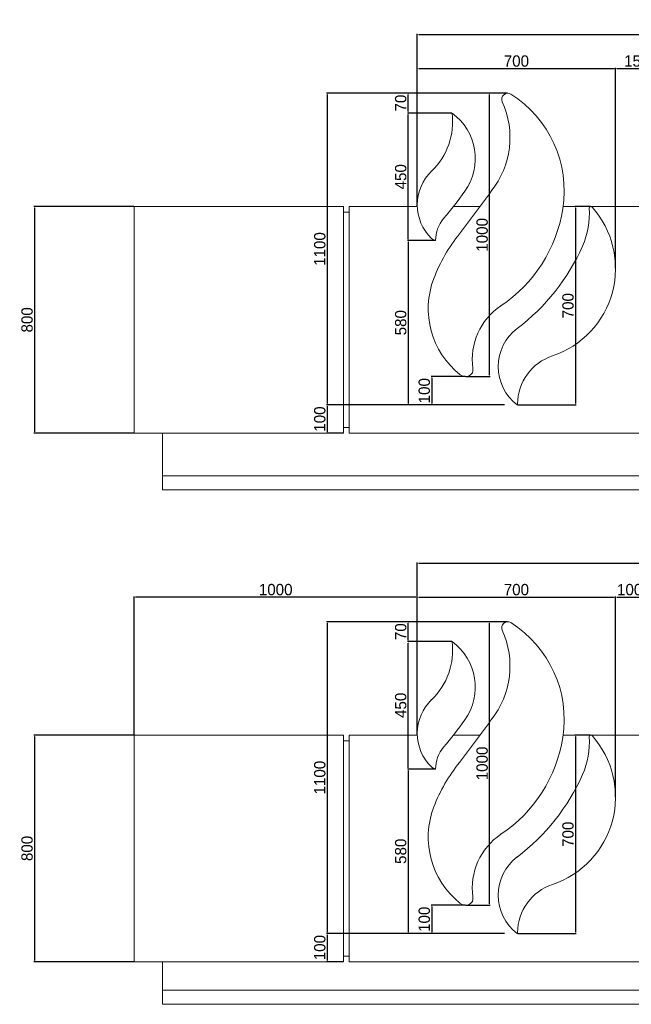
# Model space of a CAD drawing. Header units: feet. Extents: x 1820134 to 1866297, y 4865856 to 4906700.
# Tile 14 of 16: x 1837120 to 1839280, y 4903225 to 4906700. Entities that reach past the tile are written whole.
import ezdxf

# ---------------------------------------------------------------- set-up
doc = ezdxf.new("R2010")
doc.units = ezdxf.units.FT
doc.header["$MEASUREMENT"] = 0
doc.header["$PDMODE"] = 98
doc.header["$PDSIZE"] = 0.3
doc.dimstyles.new('ISO-25', dxfattribs={"dimscale": 15, "dimtxt": 20, "dimasz": 2.5, "dimexe": 1.25, "dimexo": 0.625, "dimgap": 3, "dimtad": 1, "dimdec": 0, "dimtxsty": 'Standard', "dimcen": 2.5, "dimadec": 0, "dimazin": 0, "dimtfac": 1, "dimtdec": 0, "dimtmove": 0, "dimatfit": 3, "dimfxl": 1.25, "dimarcsym": 0})

# ---------------------------------------------------------------- blocks, each defined once
blk = doc.blocks.new('*D5311')
at = {"color": 0, "lineweight": -2, "transparency": 16777216}
for p, q in [((1837523.3, 4906040.4), (1837170.4, 4906040.4)), ((1837172.9, 4906035.4), (1837172.9, 4905245.4)), ((1837523.3, 4905240.4), (1837170.4, 4905240.4))]:
    blk.add_line(p, q, dxfattribs=at)
at = {"color": 0, "lineweight": 5, "transparency": 16777216}
for points in [[(1837172.1, 4906035.4), (1837173.7, 4906035.4), (1837172.9, 4906040.4)], [(1837172.1, 4905245.4), (1837173.7, 4905245.4), (1837172.9, 4905240.4)]]:
    blk.add_solid(points, dxfattribs=at)
at = {"layer": 'Defpoints', "color": 0, "lineweight": 5, "transparency": 16777216}
for p in [(1837524.5, 4906040.4), (1837172.9, 4905240.4), (1837524.5, 4905240.4)]:
    blk.add_point(p, dxfattribs=at)
at = {"color": 0, "lineweight": 5, "transparency": 16777216, "insert": (1837146.6, 4905640.4), "char_height": 40, "attachment_point": 5, "rotation": 90}
blk.add_mtext('800', dxfattribs=at)
blk = doc.blocks.new('*D5299')
at = {"color": 0, "lineweight": -2, "transparency": 16777216}
for p, q in [((1838524.5, 4906040.6), (1838524.5, 4906529.8)), ((1839224.5, 4905822.3), (1839224.5, 4906529.8)), ((1838529.5, 4906527.3), (1839219.5, 4906527.3))]:
    blk.add_line(p, q, dxfattribs=at)
at = {"color": 0, "lineweight": 5, "transparency": 16777216}
for points in [[(1838529.5, 4906528.1), (1838529.5, 4906526.4), (1838524.5, 4906527.3)], [(1839219.5, 4906528.1), (1839219.5, 4906526.4), (1839224.5, 4906527.3)]]:
    blk.add_solid(points, dxfattribs=at)
at = {"layer": 'Defpoints', "color": 0, "lineweight": 5, "transparency": 16777216}
for p in [(1839224.5, 4906527.3), (1838524.5, 4906039.3), (1839224.5, 4905821)]:
    blk.add_point(p, dxfattribs=at)
at = {"color": 0, "lineweight": 5, "transparency": 16777216, "insert": (1838874.5, 4906553.6), "char_height": 40, "attachment_point": 5}
blk.add_mtext('700', dxfattribs=at)
blk = doc.blocks.new('*D5301')
at = {"color": 0, "lineweight": -2, "transparency": 16777216}
for p, q in [((1838832.6, 4906440.4), (1838204, 4906440.4)), ((1838206.5, 4906435.4), (1838206.5, 4905345.4)), ((1838832.6, 4905340.4), (1838204, 4905340.4))]:
    blk.add_line(p, q, dxfattribs=at)
at = {"color": 0, "lineweight": 5, "transparency": 16777216}
for points in [[(1838205.7, 4906435.4), (1838207.4, 4906435.4), (1838206.5, 4906440.4)], [(1838205.7, 4905345.4), (1838207.4, 4905345.4), (1838206.5, 4905340.4)]]:
    blk.add_solid(points, dxfattribs=at)
at = {"layer": 'Defpoints', "color": 0, "lineweight": 5, "transparency": 16777216}
for p in [(1838833.9, 4906440.4), (1838206.5, 4905340.4), (1838833.9, 4905340.4)]:
    blk.add_point(p, dxfattribs=at)
at = {"color": 0, "lineweight": 5, "transparency": 16777216, "insert": (1838180.3, 4905890.4), "char_height": 40, "attachment_point": 5, "rotation": 90}
blk.add_mtext('1100', dxfattribs=at)
blk = doc.blocks.new('*D5302')
at = {"color": 0, "lineweight": -2, "transparency": 16777216}
for p, q in [((1838694, 4905440.4), (1838573.2, 4905440.4)), ((1838575.7, 4905435.4), (1838575.7, 4905345.4)), ((1838694, 4905340.4), (1838573.2, 4905340.4))]:
    blk.add_line(p, q, dxfattribs=at)
at = {"color": 0, "lineweight": 5, "transparency": 16777216}
for points in [[(1838574.9, 4905435.4), (1838576.5, 4905435.4), (1838575.7, 4905440.4)], [(1838574.9, 4905345.4), (1838576.5, 4905345.4), (1838575.7, 4905340.4)]]:
    blk.add_solid(points, dxfattribs=at)
at = {"layer": 'Defpoints', "color": 0, "lineweight": 5, "transparency": 16777216}
for p in [(1838695.2, 4905440.4), (1838575.7, 4905340.4), (1838695.2, 4905340.4)]:
    blk.add_point(p, dxfattribs=at)
at = {"color": 0, "lineweight": 5, "transparency": 16777216, "insert": (1838549.4, 4905390.4), "char_height": 40, "attachment_point": 5, "rotation": 90}
blk.add_mtext('100', dxfattribs=at)
blk = doc.blocks.new('*D5303')
at = {"color": 0, "lineweight": -2, "transparency": 16777216}
for p, q in [((1838842.6, 4906440.4), (1838777.3, 4906440.4)), ((1838779.8, 4905445.4), (1838779.8, 4906435.4)), ((1838696.5, 4905440.4), (1838782.3, 4905440.4))]:
    blk.add_line(p, q, dxfattribs=at)
at = {"color": 0, "lineweight": 5, "transparency": 16777216}
for points in [[(1838779, 4906435.4), (1838780.7, 4906435.4), (1838779.8, 4906440.4)], [(1838779, 4905445.4), (1838780.7, 4905445.4), (1838779.8, 4905440.4)]]:
    blk.add_solid(points, dxfattribs=at)
at = {"layer": 'Defpoints', "color": 0, "lineweight": 5, "transparency": 16777216}
for p in [(1838779.8, 4906440.4), (1838843.9, 4906440.4), (1838695.2, 4905440.4)]:
    blk.add_point(p, dxfattribs=at)
at = {"color": 0, "lineweight": 5, "transparency": 16777216, "insert": (1838753.6, 4905940.4), "char_height": 40, "attachment_point": 5, "rotation": 90}
blk.add_mtext('1000', dxfattribs=at)
blk = doc.blocks.new('*D5312')
at = {"color": 0, "lineweight": -2, "transparency": 16777216}
for p, q in [((1839136.2, 4906040.4), (1839080.7, 4906040.4)), ((1839083.2, 4906035.4), (1839083.2, 4905345.4)), ((1838879.1, 4905340.4), (1839085.7, 4905340.4))]:
    blk.add_line(p, q, dxfattribs=at)
at = {"color": 0, "lineweight": 5, "transparency": 16777216}
for points in [[(1839082.4, 4906035.4), (1839084, 4906035.4), (1839083.2, 4906040.4)], [(1839082.4, 4905345.4), (1839084, 4905345.4), (1839083.2, 4905340.4)]]:
    blk.add_solid(points, dxfattribs=at)
at = {"layer": 'Defpoints', "color": 0, "lineweight": 5, "transparency": 16777216}
for p in [(1839137.5, 4906040.4), (1838877.8, 4905340.4), (1839083.2, 4905340.4)]:
    blk.add_point(p, dxfattribs=at)
at = {"color": 0, "lineweight": 5, "transparency": 16777216, "insert": (1839056.9, 4905690.4), "char_height": 40, "attachment_point": 5, "rotation": 90}
blk.add_mtext('700', dxfattribs=at)
blk = doc.blocks.new('*D5304')
at = {"color": 0, "lineweight": -2, "transparency": 16777216}
for p, q in [((1838646.5, 4906370.4), (1838489.9, 4906370.4)), ((1838492.4, 4905925.4), (1838492.4, 4906365.4)), ((1838587.9, 4905920.4), (1838489.9, 4905920.4))]:
    blk.add_line(p, q, dxfattribs=at)
at = {"color": 0, "lineweight": 5, "transparency": 16777216}
for points in [[(1838491.6, 4906365.4), (1838493.2, 4906365.4), (1838492.4, 4906370.4)], [(1838491.6, 4905925.4), (1838493.2, 4905925.4), (1838492.4, 4905920.4)]]:
    blk.add_solid(points, dxfattribs=at)
at = {"layer": 'Defpoints', "color": 0, "lineweight": 5, "transparency": 16777216}
for p in [(1838492.4, 4906370.4), (1838647.7, 4906370.4), (1838589.2, 4905920.4)]:
    blk.add_point(p, dxfattribs=at)
at = {"color": 0, "lineweight": 5, "transparency": 16777216, "insert": (1838466.1, 4906145.4), "char_height": 40, "attachment_point": 5, "rotation": 90}
blk.add_mtext('450', dxfattribs=at)
blk = doc.blocks.new('*D5305')
at = {"color": 0, "lineweight": -2, "transparency": 16777216}
for p, q in [((1838613.9, 4906440.4), (1838489.9, 4906440.4)), ((1838492.4, 4906375.4), (1838492.4, 4906435.4)), ((1838646.5, 4906370.4), (1838489.9, 4906370.4))]:
    blk.add_line(p, q, dxfattribs=at)
at = {"color": 0, "lineweight": 5, "transparency": 16777216}
for points in [[(1838491.6, 4906435.4), (1838493.2, 4906435.4), (1838492.4, 4906440.4)], [(1838491.6, 4906375.4), (1838493.2, 4906375.4), (1838492.4, 4906370.4)]]:
    blk.add_solid(points, dxfattribs=at)
at = {"layer": 'Defpoints', "color": 0, "lineweight": 5, "transparency": 16777216}
for p in [(1838492.4, 4906440.4), (1838615.2, 4906440.4), (1838647.7, 4906370.4)]:
    blk.add_point(p, dxfattribs=at)
at = {"color": 0, "lineweight": 5, "transparency": 16777216, "insert": (1838466.1, 4906405.4), "char_height": 40, "attachment_point": 5, "rotation": 90}
blk.add_mtext('70', dxfattribs=at)
blk = doc.blocks.new('*D5306')
at = {"color": 0, "lineweight": -2, "transparency": 16777216}
for p, q in [((1838587.9, 4905920.4), (1838489.9, 4905920.4)), ((1838492.4, 4905915.4), (1838492.4, 4905345.4)), ((1838574.5, 4905340.4), (1838489.9, 4905340.4))]:
    blk.add_line(p, q, dxfattribs=at)
at = {"color": 0, "lineweight": 5, "transparency": 16777216}
for points in [[(1838491.6, 4905915.4), (1838493.2, 4905915.4), (1838492.4, 4905920.4)], [(1838491.6, 4905345.4), (1838493.2, 4905345.4), (1838492.4, 4905340.4)]]:
    blk.add_solid(points, dxfattribs=at)
at = {"layer": 'Defpoints', "color": 0, "lineweight": 5, "transparency": 16777216}
for p in [(1838589.2, 4905920.4), (1838492.4, 4905340.4), (1838575.7, 4905340.4)]:
    blk.add_point(p, dxfattribs=at)
at = {"color": 0, "lineweight": 5, "transparency": 16777216, "insert": (1838466.1, 4905630.4), "char_height": 40, "attachment_point": 5, "rotation": 90}
blk.add_mtext('580', dxfattribs=at)
blk = doc.blocks.new('*D5307')
at = {"color": 0, "lineweight": -2, "transparency": 16777216}
for p, q in [((1838832.6, 4905340.4), (1838204, 4905340.4)), ((1838206.5, 4905335.4), (1838206.5, 4905245.4)), ((1838263.3, 4905240.4), (1838204, 4905240.4))]:
    blk.add_line(p, q, dxfattribs=at)
at = {"color": 0, "lineweight": 5, "transparency": 16777216}
for points in [[(1838205.7, 4905335.4), (1838207.4, 4905335.4), (1838206.5, 4905340.4)], [(1838205.7, 4905245.4), (1838207.4, 4905245.4), (1838206.5, 4905240.4)]]:
    blk.add_solid(points, dxfattribs=at)
at = {"layer": 'Defpoints', "color": 0, "lineweight": 5, "transparency": 16777216}
for p in [(1838833.9, 4905340.4), (1838206.5, 4905240.4), (1838264.5, 4905240.4)]:
    blk.add_point(p, dxfattribs=at)
at = {"color": 0, "lineweight": 5, "transparency": 16777216, "insert": (1838180.3, 4905290.4), "char_height": 40, "attachment_point": 5, "rotation": 90}
blk.add_mtext('100', dxfattribs=at)
blk = doc.blocks.new('*D5308')
at = {"color": 0, "lineweight": -2, "transparency": 16777216}
for p, q in [((1839224.5, 4905822.3), (1839224.5, 4906529.8)), ((1839374.5, 4905791.6), (1839374.5, 4906529.8)), ((1839229.5, 4906527.3), (1839369.5, 4906527.3))]:
    blk.add_line(p, q, dxfattribs=at)
at = {"color": 0, "lineweight": 5, "transparency": 16777216}
for points in [[(1839229.5, 4906528.1), (1839229.5, 4906526.4), (1839224.5, 4906527.3)], [(1839369.5, 4906528.1), (1839369.5, 4906526.4), (1839374.5, 4906527.3)]]:
    blk.add_solid(points, dxfattribs=at)
at = {"layer": 'Defpoints', "color": 0, "lineweight": 5, "transparency": 16777216}
for p in [(1839374.5, 4906527.3), (1839224.5, 4905821), (1839374.5, 4905790.4)]:
    blk.add_point(p, dxfattribs=at)
at = {"color": 0, "lineweight": 5, "transparency": 16777216, "insert": (1839299.5, 4906553.6), "char_height": 40, "attachment_point": 5}
blk.add_mtext('150', dxfattribs=at)
blk = doc.blocks.new('*D5310')
at = {"color": 0, "lineweight": -2, "transparency": 16777216}
for p, q in [((1838524.5, 4906371.6), (1838524.5, 4906649.7)), ((1838529.5, 4906647.2), (1841919.5, 4906647.2)), ((1841924.5, 4906371.6), (1841924.5, 4906649.7))]:
    blk.add_line(p, q, dxfattribs=at)
at = {"color": 0, "lineweight": 5, "transparency": 16777216}
for points in [[(1838529.5, 4906648), (1838529.5, 4906646.4), (1838524.5, 4906647.2)], [(1841919.5, 4906648), (1841919.5, 4906646.4), (1841924.5, 4906647.2)]]:
    blk.add_solid(points, dxfattribs=at)
at = {"layer": 'Defpoints', "color": 0, "lineweight": 5, "transparency": 16777216}
for p in [(1841924.5, 4906647.2), (1838524.5, 4906370.4), (1841924.5, 4906370.4)]:
    blk.add_point(p, dxfattribs=at)
at = {"color": 0, "lineweight": 5, "transparency": 16777216, "insert": (1840224.5, 4906673.5), "char_height": 40, "attachment_point": 5}
blk.add_mtext('3400', dxfattribs=at)
blk = doc.blocks.new('*D5414')
at = {"color": 0, "lineweight": -2, "transparency": 16777216}
for p, q in [((1837523.3, 4904175.1), (1837170.4, 4904175.1)), ((1837172.9, 4904170.1), (1837172.9, 4903380.1)), ((1837523.3, 4903375.1), (1837170.4, 4903375.1))]:
    blk.add_line(p, q, dxfattribs=at)
at = {"color": 0, "lineweight": 5, "transparency": 16777216}
for points in [[(1837172.1, 4904170.1), (1837173.7, 4904170.1), (1837172.9, 4904175.1)], [(1837172.1, 4903380.1), (1837173.7, 4903380.1), (1837172.9, 4903375.1)]]:
    blk.add_solid(points, dxfattribs=at)
at = {"layer": 'Defpoints', "color": 0, "lineweight": 5, "transparency": 16777216}
for p in [(1837524.5, 4904175.1), (1837172.9, 4903375.1), (1837524.5, 4903375.1)]:
    blk.add_point(p, dxfattribs=at)
at = {"color": 0, "lineweight": 5, "transparency": 16777216, "insert": (1837146.6, 4903775.1), "char_height": 40, "attachment_point": 5, "rotation": 90}
blk.add_mtext('800', dxfattribs=at)
blk = doc.blocks.new('*D5407')
at = {"color": 0, "lineweight": -2, "transparency": 16777216}
for p, q in [((1838524.5, 4904175.3), (1838524.5, 4904664.5)), ((1838529.5, 4904662), (1839219.5, 4904662)), ((1839224.5, 4903957), (1839224.5, 4904664.5))]:
    blk.add_line(p, q, dxfattribs=at)
at = {"color": 0, "lineweight": 5, "transparency": 16777216}
for points in [[(1838529.5, 4904662.9), (1838529.5, 4904661.2), (1838524.5, 4904662)], [(1839219.5, 4904662.9), (1839219.5, 4904661.2), (1839224.5, 4904662)]]:
    blk.add_solid(points, dxfattribs=at)
at = {"layer": 'Defpoints', "color": 0, "lineweight": 5, "transparency": 16777216}
for p in [(1839224.5, 4904662), (1838524.5, 4904174.1), (1839224.5, 4903955.8)]:
    blk.add_point(p, dxfattribs=at)
at = {"color": 0, "lineweight": 5, "transparency": 16777216, "insert": (1838874.5, 4904688.3), "char_height": 40, "attachment_point": 5}
blk.add_mtext('700', dxfattribs=at)
blk = doc.blocks.new('*D5408')
at = {"color": 0, "lineweight": -2, "transparency": 16777216}
for p, q in [((1837524.5, 4904176.4), (1837524.5, 4904664.5)), ((1838519.5, 4904662), (1837529.5, 4904662)), ((1838524.5, 4904175.8), (1838524.5, 4904664.5))]:
    blk.add_line(p, q, dxfattribs=at)
at = {"color": 0, "lineweight": 5, "transparency": 16777216}
for points in [[(1837529.5, 4904662.9), (1837529.5, 4904661.2), (1837524.5, 4904662)], [(1838519.5, 4904662.9), (1838519.5, 4904661.2), (1838524.5, 4904662)]]:
    blk.add_solid(points, dxfattribs=at)
at = {"layer": 'Defpoints', "color": 0, "lineweight": 5, "transparency": 16777216}
for p in [(1837524.5, 4904662), (1837524.5, 4904175.1), (1838524.5, 4904174.5)]:
    blk.add_point(p, dxfattribs=at)
at = {"color": 0, "lineweight": 5, "transparency": 16777216, "insert": (1838024.5, 4904688.3), "char_height": 40, "attachment_point": 5}
blk.add_mtext('1000', dxfattribs=at)
blk = doc.blocks.new('*D5409')
at = {"color": 0, "lineweight": -2, "transparency": 16777216}
for p, q in [((1838832.6, 4904575.1), (1838204, 4904575.1)), ((1838206.5, 4904570.1), (1838206.5, 4903480.1)), ((1838832.6, 4903475.1), (1838204, 4903475.1))]:
    blk.add_line(p, q, dxfattribs=at)
at = {"color": 0, "lineweight": 5, "transparency": 16777216}
for points in [[(1838205.7, 4904570.1), (1838207.4, 4904570.1), (1838206.5, 4904575.1)], [(1838205.7, 4903480.1), (1838207.4, 4903480.1), (1838206.5, 4903475.1)]]:
    blk.add_solid(points, dxfattribs=at)
at = {"layer": 'Defpoints', "color": 0, "lineweight": 5, "transparency": 16777216}
for p in [(1838833.9, 4904575.1), (1838206.5, 4903475.1), (1838833.9, 4903475.1)]:
    blk.add_point(p, dxfattribs=at)
at = {"color": 0, "lineweight": 5, "transparency": 16777216, "insert": (1838180.3, 4904025.1), "char_height": 40, "attachment_point": 5, "rotation": 90}
blk.add_mtext('1100', dxfattribs=at)
blk = doc.blocks.new('*D5410')
at = {"color": 0, "lineweight": -2, "transparency": 16777216}
for p, q in [((1838694, 4903575.1), (1838573.2, 4903575.1)), ((1838575.7, 4903570.1), (1838575.7, 4903480.1)), ((1838694, 4903475.1), (1838573.2, 4903475.1))]:
    blk.add_line(p, q, dxfattribs=at)
at = {"color": 0, "lineweight": 5, "transparency": 16777216}
for points in [[(1838574.9, 4903570.1), (1838576.5, 4903570.1), (1838575.7, 4903575.1)], [(1838574.9, 4903480.1), (1838576.5, 4903480.1), (1838575.7, 4903475.1)]]:
    blk.add_solid(points, dxfattribs=at)
at = {"layer": 'Defpoints', "color": 0, "lineweight": 5, "transparency": 16777216}
for p in [(1838695.2, 4903575.1), (1838575.7, 4903475.1), (1838695.2, 4903475.1)]:
    blk.add_point(p, dxfattribs=at)
at = {"color": 0, "lineweight": 5, "transparency": 16777216, "insert": (1838549.4, 4903525.1), "char_height": 40, "attachment_point": 5, "rotation": 90}
blk.add_mtext('100', dxfattribs=at)
blk = doc.blocks.new('*D5411')
at = {"color": 0, "lineweight": -2, "transparency": 16777216}
for p, q in [((1838842.6, 4904575.1), (1838777.3, 4904575.1)), ((1838779.8, 4903580.1), (1838779.8, 4904570.1)), ((1838696.5, 4903575.1), (1838782.3, 4903575.1))]:
    blk.add_line(p, q, dxfattribs=at)
at = {"color": 0, "lineweight": 5, "transparency": 16777216}
for points in [[(1838779, 4904570.1), (1838780.7, 4904570.1), (1838779.8, 4904575.1)], [(1838779, 4903580.1), (1838780.7, 4903580.1), (1838779.8, 4903575.1)]]:
    blk.add_solid(points, dxfattribs=at)
at = {"layer": 'Defpoints', "color": 0, "lineweight": 5, "transparency": 16777216}
for p in [(1838779.8, 4904575.1), (1838843.9, 4904575.1), (1838695.2, 4903575.1)]:
    blk.add_point(p, dxfattribs=at)
at = {"color": 0, "lineweight": 5, "transparency": 16777216, "insert": (1838753.6, 4904075.1), "char_height": 40, "attachment_point": 5, "rotation": 90}
blk.add_mtext('1000', dxfattribs=at)
blk = doc.blocks.new('*D5427')
at = {"color": 0, "lineweight": -2, "transparency": 16777216}
for p, q in [((1839136.2, 4904175.1), (1839080.7, 4904175.1)), ((1839083.2, 4904170.1), (1839083.2, 4903480.1)), ((1838879.1, 4903475.1), (1839085.7, 4903475.1))]:
    blk.add_line(p, q, dxfattribs=at)
at = {"color": 0, "lineweight": 5, "transparency": 16777216}
for points in [[(1839082.4, 4904170.1), (1839084, 4904170.1), (1839083.2, 4904175.1)], [(1839082.4, 4903480.1), (1839084, 4903480.1), (1839083.2, 4903475.1)]]:
    blk.add_solid(points, dxfattribs=at)
at = {"layer": 'Defpoints', "color": 0, "lineweight": 5, "transparency": 16777216}
for p in [(1839137.5, 4904175.1), (1838877.8, 4903475.1), (1839083.2, 4903475.1)]:
    blk.add_point(p, dxfattribs=at)
at = {"color": 0, "lineweight": 5, "transparency": 16777216, "insert": (1839056.9, 4903825.1), "char_height": 40, "attachment_point": 5, "rotation": 90}
blk.add_mtext('700', dxfattribs=at)
blk = doc.blocks.new('*D5403')
at = {"color": 0, "lineweight": -2, "transparency": 16777216}
for p, q in [((1838646.5, 4904505.1), (1838489.9, 4904505.1)), ((1838492.4, 4904060.1), (1838492.4, 4904500.1)), ((1838587.9, 4904055.1), (1838489.9, 4904055.1))]:
    blk.add_line(p, q, dxfattribs=at)
at = {"color": 0, "lineweight": 5, "transparency": 16777216}
for points in [[(1838491.6, 4904500.1), (1838493.2, 4904500.1), (1838492.4, 4904505.1)], [(1838491.6, 4904060.1), (1838493.2, 4904060.1), (1838492.4, 4904055.1)]]:
    blk.add_solid(points, dxfattribs=at)
at = {"layer": 'Defpoints', "color": 0, "lineweight": 5, "transparency": 16777216}
for p in [(1838492.4, 4904505.1), (1838647.7, 4904505.1), (1838589.2, 4904055.1)]:
    blk.add_point(p, dxfattribs=at)
at = {"color": 0, "lineweight": 5, "transparency": 16777216, "insert": (1838466.1, 4904280.1), "char_height": 40, "attachment_point": 5, "rotation": 90}
blk.add_mtext('450', dxfattribs=at)
blk = doc.blocks.new('*D5404')
at = {"color": 0, "lineweight": -2, "transparency": 16777216}
for p, q in [((1838613.9, 4904575.1), (1838489.9, 4904575.1)), ((1838492.4, 4904510.1), (1838492.4, 4904570.1)), ((1838646.5, 4904505.1), (1838489.9, 4904505.1))]:
    blk.add_line(p, q, dxfattribs=at)
at = {"color": 0, "lineweight": 5, "transparency": 16777216}
for points in [[(1838491.6, 4904570.1), (1838493.2, 4904570.1), (1838492.4, 4904575.1)], [(1838491.6, 4904510.1), (1838493.2, 4904510.1), (1838492.4, 4904505.1)]]:
    blk.add_solid(points, dxfattribs=at)
at = {"layer": 'Defpoints', "color": 0, "lineweight": 5, "transparency": 16777216}
for p in [(1838492.4, 4904575.1), (1838615.2, 4904575.1), (1838647.7, 4904505.1)]:
    blk.add_point(p, dxfattribs=at)
at = {"color": 0, "lineweight": 5, "transparency": 16777216, "insert": (1838466.1, 4904540.1), "char_height": 40, "attachment_point": 5, "rotation": 90}
blk.add_mtext('70', dxfattribs=at)
blk = doc.blocks.new('*D5405')
at = {"color": 0, "lineweight": -2, "transparency": 16777216}
for p, q in [((1838587.9, 4904055.1), (1838489.9, 4904055.1)), ((1838492.4, 4904050.1), (1838492.4, 4903480.1)), ((1838574.5, 4903475.1), (1838489.9, 4903475.1))]:
    blk.add_line(p, q, dxfattribs=at)
at = {"color": 0, "lineweight": 5, "transparency": 16777216}
for points in [[(1838491.6, 4904050.1), (1838493.2, 4904050.1), (1838492.4, 4904055.1)], [(1838491.6, 4903480.1), (1838493.2, 4903480.1), (1838492.4, 4903475.1)]]:
    blk.add_solid(points, dxfattribs=at)
at = {"layer": 'Defpoints', "color": 0, "lineweight": 5, "transparency": 16777216}
for p in [(1838589.2, 4904055.1), (1838492.4, 4903475.1), (1838575.7, 4903475.1)]:
    blk.add_point(p, dxfattribs=at)
at = {"color": 0, "lineweight": 5, "transparency": 16777216, "insert": (1838466.1, 4903765.1), "char_height": 40, "attachment_point": 5, "rotation": 90}
blk.add_mtext('580', dxfattribs=at)
blk = doc.blocks.new('*D5406')
at = {"color": 0, "lineweight": -2, "transparency": 16777216}
for p, q in [((1838832.6, 4903475.1), (1838204, 4903475.1)), ((1838206.5, 4903470.1), (1838206.5, 4903380.1)), ((1838263.3, 4903375.1), (1838204, 4903375.1))]:
    blk.add_line(p, q, dxfattribs=at)
at = {"color": 0, "lineweight": 5, "transparency": 16777216}
for points in [[(1838205.7, 4903470.1), (1838207.4, 4903470.1), (1838206.5, 4903475.1)], [(1838205.7, 4903380.1), (1838207.4, 4903380.1), (1838206.5, 4903375.1)]]:
    blk.add_solid(points, dxfattribs=at)
at = {"layer": 'Defpoints', "color": 0, "lineweight": 5, "transparency": 16777216}
for p in [(1838833.9, 4903475.1), (1838206.5, 4903375.1), (1838264.5, 4903375.1)]:
    blk.add_point(p, dxfattribs=at)
at = {"color": 0, "lineweight": 5, "transparency": 16777216, "insert": (1838180.3, 4903425.1), "char_height": 40, "attachment_point": 5, "rotation": 90}
blk.add_mtext('100', dxfattribs=at)
blk = doc.blocks.new('*D5412')
at = {"color": 0, "lineweight": -2, "transparency": 16777216}
for p, q in [((1839224.5, 4903957), (1839224.5, 4904664.5)), ((1839229.5, 4904662), (1839319.5, 4904662)), ((1839324.5, 4903590.2), (1839324.5, 4904664.5))]:
    blk.add_line(p, q, dxfattribs=at)
at = {"color": 0, "lineweight": 5, "transparency": 16777216}
for points in [[(1839229.5, 4904662.9), (1839229.5, 4904661.2), (1839224.5, 4904662)], [(1839319.5, 4904662.9), (1839319.5, 4904661.2), (1839324.5, 4904662)]]:
    blk.add_solid(points, dxfattribs=at)
at = {"layer": 'Defpoints', "color": 0, "lineweight": 5, "transparency": 16777216}
for p in [(1839324.5, 4904662), (1839224.5, 4903955.8), (1839324.5, 4903588.9)]:
    blk.add_point(p, dxfattribs=at)
at = {"color": 0, "lineweight": 5, "transparency": 16777216, "insert": (1839274.5, 4904688.3), "char_height": 40, "attachment_point": 5}
blk.add_mtext('100', dxfattribs=at)
blk = doc.blocks.new('*D5428')
at = {"color": 0, "lineweight": -2, "transparency": 16777216}
for p, q in [((1838524.5, 4904175.8), (1838524.5, 4904784.4)), ((1838529.5, 4904781.9), (1841419.5, 4904781.9)), ((1841424.5, 4903476.4), (1841424.5, 4904784.4))]:
    blk.add_line(p, q, dxfattribs=at)
at = {"color": 0, "lineweight": 5, "transparency": 16777216}
for points in [[(1838529.5, 4904782.8), (1838529.5, 4904781.1), (1838524.5, 4904781.9)], [(1841419.5, 4904782.8), (1841419.5, 4904781.1), (1841424.5, 4904781.9)]]:
    blk.add_solid(points, dxfattribs=at)
at = {"layer": 'Defpoints', "color": 0, "lineweight": 5, "transparency": 16777216}
for p in [(1841424.5, 4904781.9), (1838524.5, 4904174.5), (1841424.5, 4903475.1)]:
    blk.add_point(p, dxfattribs=at)
at = {"color": 0, "lineweight": 5, "transparency": 16777216, "insert": (1839974.5, 4904808.3), "char_height": 40, "attachment_point": 5}
blk.add_mtext('2900', dxfattribs=at)

msp = doc.modelspace()

# ---------------------------------------------------------------- linework, layer by layer
at = {"color": 0, "linetype": 'Continuous', "lineweight": 0, "extrusion": (0, 1, 0)}
for p, q in [((1837524.5, 4906040.4), (1837524.5, 4905240.4)), ((1837524.5, 4906040.4), (1838264.5, 4906040.4)), ((1838264.5, 4905240.4), (1838264.5, 4906040.4)), ((1838264.5, 4906020.4), (1838284.5, 4906020.4)), ((1838284.5, 4906040.4), (1838524.6, 4906040.4)), ((1838284.5, 4906040.4), (1838284.5, 4905240.4)), ((1838652.1, 4906040.4), (1838745.9, 4906040.4)), ((1839039.6, 4906040.4), (1839464.5, 4906040.4)), ((1838878.7, 4905341.2), (1838878.8, 4905343.9)), ((1838284.5, 4905260.4), (1838264.5, 4905260.4)), ((1838264.5, 4905240.4), (1837524.5, 4905240.4)), ((1837624.5, 4905090.4), (1837624.5, 4905240.4)), ((1839464.5, 4905240.4), (1838284.5, 4905240.4)), ((1837624.5, 4905090.4), (1843674.5, 4905090.4)), ((1837624.5, 4905090.4), (1843674.5, 4905090.4)), ((1837624.5, 4905090.4), (1837624.5, 4905040.4)), ((1843674.5, 4905040.4), (1837624.5, 4905040.4))]:
    msp.add_line(p, q, dxfattribs=at)
at = {"lineweight": 5, "extrusion": (0, 1, 0)}
for p, q in [((1837524.5, 4904175.1), (1837524.5, 4903375.1)), ((1837524.5, 4904175.1), (1838264.5, 4904175.1)), ((1838264.5, 4903375.1), (1838264.5, 4904175.1)), ((1838284.5, 4904175.1), (1838524.6, 4904175.1)), ((1838284.5, 4904175.1), (1838284.5, 4903375.1)), ((1838652.1, 4904175.1), (1838745.9, 4904175.1)), ((1839039.6, 4904175.1), (1839464.5, 4904175.1)), ((1838264.5, 4904155.1), (1838284.5, 4904155.1)), ((1838878.7, 4903476), (1838878.8, 4903478.7)), ((1838264.5, 4903375.1), (1837524.5, 4903375.1)), ((1837624.5, 4903275.1), (1837624.5, 4903375.1)), ((1838284.5, 4903395.1), (1838264.5, 4903395.1)), ((1839464.5, 4903375.1), (1838284.5, 4903375.1)), ((1837624.5, 4903275.1), (1843674.5, 4903275.1)), ((1837624.5, 4903275.1), (1843674.5, 4903275.1)), ((1837624.5, 4903275.1), (1837624.5, 4903225.1)), ((1843674.5, 4903225.1), (1837624.5, 4903225.1))]:
    msp.add_line(p, q, dxfattribs=at)
at = {"color": 0, "linetype": 'Continuous', "lineweight": 0}
for centre, radius, start, end in [((1838843.9, 4906418.9), 21.4, 58.3419, 204.3082), ((1838637.9, 4906094.9), 405.5, 351.1493, 57.5977), ((1838647.7, 4906369.9), 0.42, 53.6508, 187.3857), ((1838529.7, 4906209.6), 199.4, 324.5966, 53.6508), ((1838689.4, 4906046.4), 164.9, 133.8006, 225.942), ((1837599.5, 4906870.8), 1340.7, 319.3925, 324.5966), ((1838538.5, 4906111), 506.1, 303.7696, 351.0797), ((1838899.3, 4905821.7), 325.2, 288.4568, 41.8031), ((1839137.5, 4906034.6), 5.75, 41.8638, 184.1011), ((1839129.4, 4905575.7), 585.8, 141.0273, 158.8622), ((1838595, 4905948.9), 29.1, 225.942, 258.4465), ((1838860.1, 4905679.8), 297, 158.8622, 231.4945), ((1838979.4, 4905475.3), 169, 127.0604, 232.8758), ((1838698.8, 4905463.7), 22.6, 292.0797, 13.9964), ((1838695.2, 4905472.6), 32.2, 231.4945, 292.0797), ((1838877.8, 4905341.2), 0.821, 232.8758, 4.1153)]:
    msp.add_arc(centre, radius, start, end, dxfattribs=at)
at = {"color": 0, "linetype": 'Continuous', "lineweight": 0, "extrusion": (0, 0, -1)}
for centre, radius, start, end in [((-1838548.1, 4906283.8), 303.8, 155.4258, 218.4525), ((-1838408.8, 4906339), 240.5, 172.6143, 226.1994), ((-1829211.1, 4913088.7), 11857.1, 216.14574, 217.05328), ((-1838854.8, 4906014.3), 277.6, 175.8989, 204.1268), ((-1838706.3, 4905921.9), 117.2, 359.2391, 40.6075), ((-1838425.7, 4906205.5), 747.4, 204.0579, 232.808), ((-1838946.5, 4905500.7), 228, 352.0354, 56.2304), ((-1839059, 4905342.2), 180.3, 0.5548, 71.6604)]:
    msp.add_arc(centre, radius, start, end, dxfattribs=at)
at = {"lineweight": 5}
for centre, radius, start, end in [((1838843.9, 4904553.7), 21.4, 58.3419, 204.3082), ((1838637.9, 4904229.6), 405.5, 351.1493, 57.5977), ((1838647.7, 4904504.7), 0.42, 53.6508, 187.3857), ((1838529.7, 4904344.4), 199.4, 324.5966, 53.6508), ((1838689.4, 4904181.2), 164.9, 133.8006, 225.942), ((1837599.5, 4905005.6), 1340.7, 319.3925, 324.5966), ((1838538.5, 4904245.7), 506.1, 303.7696, 351.0797), ((1838899.3, 4903956.5), 325.2, 288.4568, 41.8031), ((1839137.5, 4904169.4), 5.75, 41.8638, 184.1011), ((1838595, 4904083.7), 29.1, 225.942, 258.4465), ((1839129.4, 4903710.4), 585.8, 141.0273, 158.8622), ((1838860.1, 4903814.6), 297, 158.8622, 231.4945), ((1838979.4, 4903610.1), 169, 127.0604, 232.8758), ((1838695.2, 4903607.4), 32.2, 231.4945, 292.0797), ((1838698.8, 4903598.4), 22.6, 292.0797, 13.9964), ((1838877.8, 4903476), 0.821, 232.8758, 4.1153)]:
    msp.add_arc(centre, radius, start, end, dxfattribs=at)
at = {"lineweight": 5, "extrusion": (0, 0, -1)}
for centre, radius, start, end in [((-1838548.1, 4904418.5), 303.8, 155.4258, 218.4525), ((-1838408.8, 4904473.7), 240.5, 172.6143, 226.1994), ((-1829211.1, 4911223.4), 11857.1, 216.14574, 217.05328), ((-1838854.8, 4904149.1), 277.6, 175.8989, 204.1268), ((-1838706.3, 4904056.7), 117.2, 359.2391, 40.6075), ((-1838425.7, 4904340.3), 747.4, 204.0579, 232.808), ((-1838946.5, 4903635.5), 228, 352.0354, 56.2304), ((-1839059, 4903476.9), 180.3, 0.5548, 71.6604)]:
    msp.add_arc(centre, radius, start, end, dxfattribs=at)

# ---------------------------------------------------------------- dimensions: what is measured, and where the dimension line sits
at = {"color": 5, "lineweight": 5}
for base, p1, p2, picture, middle in [((1841924.5, 4906647.2), (1838524.5, 4906370.4), (1841924.5, 4906370.4), '*D5310', (1840224.5, 4906673.5)), ((1839224.5, 4906527.3), (1838524.5, 4906039.3), (1839224.5, 4905821), '*D5299', (1838874.5, 4906553.6)), ((1839374.5, 4906527.3), (1839224.5, 4905821), (1839374.5, 4905790.4), '*D5308', (1839299.5, 4906553.6)), ((1841424.5, 4904781.9), (1838524.5, 4904174.5), (1841424.5, 4903475.1), '*D5428', (1839974.5, 4904808.3)), ((1837524.5, 4904662), (1838524.5, 4904174.5), (1837524.5, 4904175.1), '*D5408', (1838024.5, 4904688.3)), ((1839224.5, 4904662), (1838524.5, 4904174.1), (1839224.5, 4903955.8), '*D5407', (1838874.5, 4904688.3)), ((1839324.5, 4904662), (1839224.5, 4903955.8), (1839324.5, 4903588.9), '*D5412', (1839274.5, 4904688.3))]:
    dim = msp.add_linear_dim(base=base, p1=p1, p2=p2, dimstyle='ISO-25', override={"dimscale": 2, "dimtmove": 1}, dxfattribs=at)
    dim.commit()
    dim.dimension.update_dxf_attribs({"geometry": picture, "text_midpoint": middle})
for base, p1, p2, picture, middle in [((1838206.5, 4905340.4), (1838833.9, 4906440.4), (1838833.9, 4905340.4), '*D5301', (1838180.3, 4905890.4)), ((1838492.4, 4906440.4), (1838647.7, 4906370.4), (1838615.2, 4906440.4), '*D5305', (1838466.1, 4906405.4)), ((1838779.8, 4906440.4), (1838695.2, 4905440.4), (1838843.9, 4906440.4), '*D5303', (1838753.6, 4905940.4)), ((1838492.4, 4906370.4), (1838589.2, 4905920.4), (1838647.7, 4906370.4), '*D5304', (1838466.1, 4906145.4)), ((1837172.9, 4905240.4), (1837524.5, 4906040.4), (1837524.5, 4905240.4), '*D5311', (1837146.6, 4905640.4)), ((1839083.2, 4905340.4), (1839137.5, 4906040.4), (1838877.8, 4905340.4), '*D5312', (1839056.9, 4905690.4)), ((1838492.4, 4905340.4), (1838589.2, 4905920.4), (1838575.7, 4905340.4), '*D5306', (1838466.1, 4905630.4)), ((1838206.5, 4905240.4), (1838833.9, 4905340.4), (1838264.5, 4905240.4), '*D5307', (1838180.3, 4905290.4)), ((1838206.5, 4903475.1), (1838833.9, 4904575.1), (1838833.9, 4903475.1), '*D5409', (1838180.3, 4904025.1)), ((1838492.4, 4904575.1), (1838647.7, 4904505.1), (1838615.2, 4904575.1), '*D5404', (1838466.1, 4904540.1)), ((1838779.8, 4904575.1), (1838695.2, 4903575.1), (1838843.9, 4904575.1), '*D5411', (1838753.6, 4904075.1)), ((1838492.4, 4904505.1), (1838589.2, 4904055.1), (1838647.7, 4904505.1), '*D5403', (1838466.1, 4904280.1)), ((1837172.9, 4903375.1), (1837524.5, 4904175.1), (1837524.5, 4903375.1), '*D5414', (1837146.6, 4903775.1)), ((1839083.2, 4903475.1), (1839137.5, 4904175.1), (1838877.8, 4903475.1), '*D5427', (1839056.9, 4903825.1)), ((1838492.4, 4903475.1), (1838589.2, 4904055.1), (1838575.7, 4903475.1), '*D5405', (1838466.1, 4903765.1)), ((1838206.5, 4903375.1), (1838833.9, 4903475.1), (1838264.5, 4903375.1), '*D5406', (1838180.3, 4903425.1))]:
    dim = msp.add_linear_dim(base=base, p1=p1, p2=p2, angle=90, dimstyle='ISO-25', override={"dimscale": 2, "dimtmove": 1}, dxfattribs=at)
    dim.commit()
    dim.dimension.update_dxf_attribs({"geometry": picture, "text_midpoint": middle})
for base, p1, p2, picture, middle in [((1838575.7, 4905340.4), (1838695.2, 4905440.4), (1838695.2, 4905340.4), '*D5302', (1838575.7, 4905390.4)), ((1838575.7, 4903475.1), (1838695.2, 4903575.1), (1838695.2, 4903475.1), '*D5410', (1838575.7, 4903525.1))]:
    dim = msp.add_linear_dim(base=base, p1=p1, p2=p2, angle=90, dimstyle='ISO-25', override={"dimscale": 2, "dimtmove": 1}, dxfattribs=at)
    dim.commit()
    dim.dimension.update_dxf_attribs({"geometry": picture, "text_midpoint": middle, "dimtype": 160})

doc.saveas('drawing.dxf')
